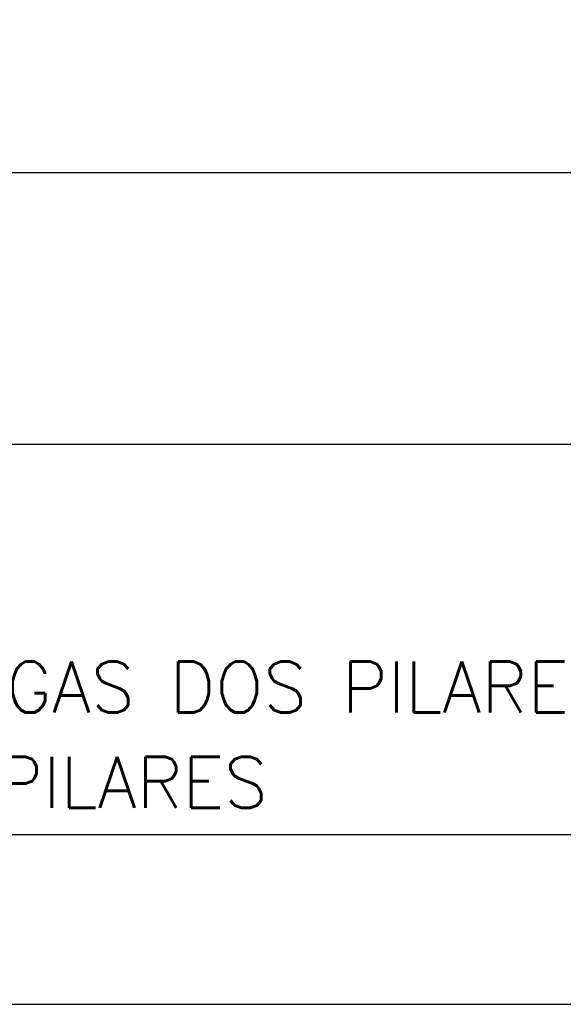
# Model space of a CAD drawing. Extents: x 0 to 116, y 0 to 84.
# Tile 13 of 22: x 105 to 108, y 0 to 6. Entities that reach past the tile are written whole.
import ezdxf

# ---------------------------------------------------------------- set-up
doc = ezdxf.new("R2010")
doc.units = 0
for name, color, linetype in [('1', 7, 'CONTINUOUS'), ('12', 12, 'CONTINUOUS'), ('4', 4, 'CONTINUOUS')]:
    doc.layers.add(name, color=color, linetype=linetype)
doc.styles.get("Standard").update_dxf_attribs({"font": 'ROMANS.SHX'})

msp = doc.modelspace()

# ---------------------------------------------------------------- linework, layer by layer
at = {"layer": '1', "linetype": 'CONTINUOUS'}
for p, q in [((101.199219, 4.900009), (112.482168, 4.900009)), ((101.199219, 3.300049), (115, 3.300049)), ((0, 0), (116, 0))]:
    msp.add_line(p, q, dxfattribs=at)
at = {"layer": '12', "linetype": 'CONTINUOUS'}
msp.add_lwpolyline([(2.5, 1), (115, 1), (115, 83.099998), (2.5, 83.099998), (2.5, 1)], dxfattribs=at)

# ---------------------------------------------------------------- texts
at = {"layer": '4', "linetype": 'CONTINUOUS'}
for s, p in [('LOCAÇÃO E CARGAS DOS PILARES', (101.609711, 1.718384)), ('DETALHES DOS PILARES', (101.596298, 1.15773))]:
    msp.add_text(s, height=0.3, dxfattribs=at).set_placement(p)

doc.saveas('drawing.dxf')
